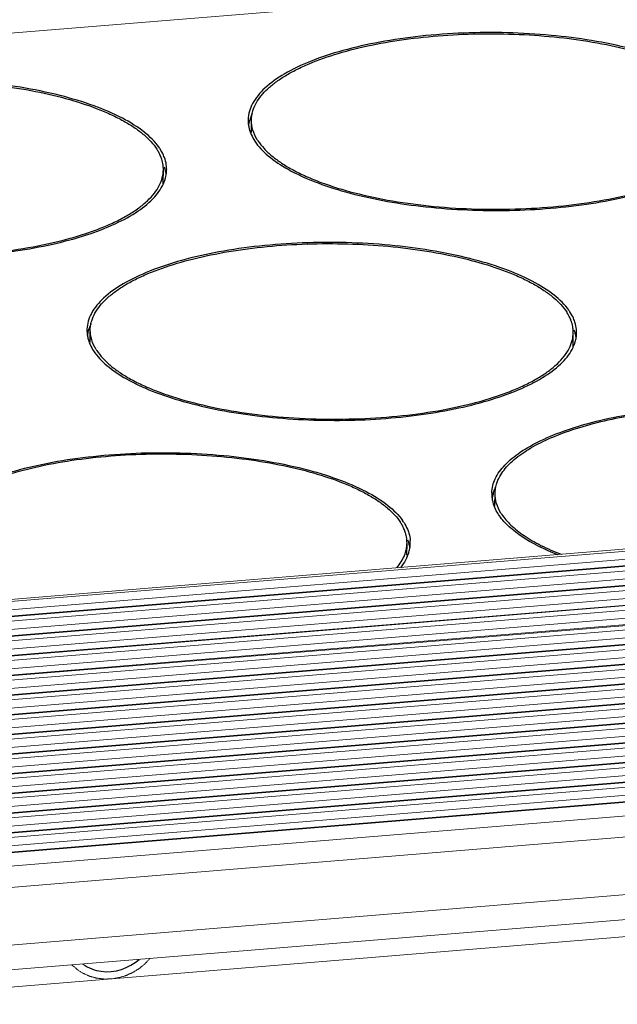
# Model space of a CAD drawing. Header units: millimetres. Extents: x 24895 to 26296, y -11704 to -10713.
# Tile 12 of 47: x 25807 to 25823, y -11367 to -11340. Entities that reach past the tile are written whole.
import ezdxf

# ---------------------------------------------------------------- set-up
doc = ezdxf.new("R2010")
doc.units = ezdxf.units.MM
doc.header["$LTSCALE"] = 50
doc.layers.get('0').update_dxf_attribs({"lineweight": 18})
doc.layers.add('02___PRT_ALL_AXES', color=7, linetype='Continuous')

msp = doc.modelspace()

# ---------------------------------------------------------------- linework, layer by layer
at = {"color": 7, "linetype": 'Continuous'}
for p, q in [((26180.962, -11309.673), (25782.941, -11342.302)), ((26201.594, -11323.471), (25789.028, -11357.292)), ((25789.066, -11357.35), (26201.631, -11323.529)), ((25789.118, -11357.569), (26201.684, -11323.748)), ((26201.889, -11323.925), (25789.324, -11357.745)), ((26201.868, -11323.908), (25789.422, -11357.719)), ((25789.399, -11357.861), (26201.964, -11324.04)), ((25789.452, -11358.08), (26202.017, -11324.259)), ((26202.223, -11324.435), (25789.657, -11358.256)), ((26202.201, -11324.419), (25789.755, -11358.23)), ((25789.732, -11358.371), (26202.298, -11324.55)), ((25789.785, -11358.591), (26202.35, -11324.77)), ((26202.556, -11324.946), (25789.991, -11358.767)), ((26202.534, -11324.929), (25790.088, -11358.741)), ((25790.066, -11358.882), (26202.631, -11325.061)), ((25790.118, -11359.101), (26202.683, -11325.281)), ((26202.889, -11325.457), (25790.324, -11359.278)), ((26202.867, -11325.44), (25790.422, -11359.251)), ((25790.399, -11359.393), (26202.964, -11325.572)), ((25790.529, -11359.606), (26203.016, -11325.791)), ((26203.222, -11325.967), (25790.657, -11359.788)), ((25790.732, -11359.903), (26203.297, -11326.082)), ((26203.2, -11325.951), (25790.755, -11359.762)), ((25790.862, -11360.116), (26203.35, -11326.302)), ((26203.555, -11326.478), (25790.99, -11360.299)), ((25791.065, -11360.414), (26203.63, -11326.593)), ((26203.534, -11326.462), (25791.088, -11360.273)), ((25791.196, -11360.627), (26203.683, -11326.813)), ((26203.889, -11326.989), (25791.323, -11360.81)), ((25791.398, -11360.925), (26203.964, -11327.104)), ((26203.867, -11326.972), (25791.421, -11360.783)), ((25791.529, -11361.138), (26204.016, -11327.323)), ((26204.222, -11327.499), (25791.657, -11361.32)), ((25791.732, -11361.435), (26204.297, -11327.614)), ((26204.2, -11327.483), (25791.755, -11361.294)), ((25791.862, -11361.649), (26204.349, -11327.834)), ((26204.555, -11328.01), (25791.99, -11361.831)), ((25792.065, -11361.946), (26204.63, -11328.125)), ((26204.533, -11327.994), (25792.088, -11361.805)), ((25792.195, -11362.159), (26204.683, -11328.345)), ((26204.888, -11328.521), (25792.323, -11362.342)), ((26204.866, -11328.504), (25792.421, -11362.315)), ((25792.398, -11362.457), (26204.963, -11328.636)), ((25792.529, -11362.67), (26205.016, -11328.855)), ((26205.221, -11329.031), (25792.656, -11362.852)), ((26205.2, -11329.015), (25792.754, -11362.826)), ((25792.731, -11362.967), (26205.297, -11329.147)), ((25792.862, -11363.181), (26205.349, -11329.366)), ((26205.555, -11329.542), (25792.989, -11363.363)), ((26205.533, -11329.526), (25793.087, -11363.337)), ((25793.065, -11363.478), (26205.63, -11329.657)), ((25793.195, -11363.691), (26205.682, -11329.877)), ((26205.866, -11330.036), (25793.301, -11363.857)), ((26205.888, -11330.053), (25793.323, -11363.874)), ((25793.55, -11364.222), (26206.115, -11330.401)), ((25793.908, -11364.771), (26206.25, -11330.968)), ((25794.888, -11366.272), (26206.392, -11332.538)), ((25795.306, -11366.914), (26206.307, -11333.221)), ((25795.599, -11367.363), (26204.899, -11333.81))]:
    msp.add_line(p, q, dxfattribs=at)
at = {"color": 2, "linetype": 'Continuous'}
for points in [[(25810.565, -11365.663), (25810.548, -11365.681), (25810.521, -11365.709), (25810.486, -11365.746), (25810.464, -11365.77), (25810.447, -11365.788), (25810.436, -11365.8), (25810.428, -11365.808), (25810.423, -11365.813), (25810.418, -11365.816), (25810.412, -11365.822), (25810.397, -11365.834), (25810.375, -11365.852), (25810.345, -11365.876), (25810.315, -11365.9), (25810.292, -11365.919), (25810.277, -11365.931), (25810.271, -11365.936), (25810.266, -11365.94), (25810.261, -11365.944), (25810.251, -11365.95), (25810.237, -11365.958), (25810.214, -11365.972), (25810.186, -11365.989), (25810.158, -11366.006), (25810.136, -11366.02), (25810.119, -11366.031), (25810.105, -11366.039), (25810.095, -11366.045), (25810.089, -11366.049), (25810.085, -11366.051), (25810.081, -11366.053), (25810.075, -11366.056), (25810.064, -11366.06), (25810.05, -11366.067), (25810.032, -11366.075), (25810.009, -11366.085), (25809.979, -11366.098), (25809.95, -11366.111), (25809.927, -11366.122), (25809.912, -11366.128), (25809.902, -11366.133), (25809.896, -11366.135), (25809.89, -11366.137), (25809.882, -11366.139), (25809.863, -11366.145), (25809.835, -11366.153), (25809.797, -11366.164), (25809.76, -11366.175), (25809.731, -11366.183), (25809.712, -11366.189), (25809.705, -11366.191), (25809.698, -11366.193), (25809.692, -11366.194), (25809.681, -11366.196), (25809.665, -11366.198), (25809.64, -11366.202), (25809.608, -11366.207), (25809.558, -11366.215), (25809.52, -11366.22), (25809.495, -11366.224)], [(25809.495, -11366.224), (25809.47, -11366.225), (25809.432, -11366.225), (25809.382, -11366.226), (25809.351, -11366.226), (25809.326, -11366.227), (25809.31, -11366.227), (25809.3, -11366.227), (25809.293, -11366.227), (25809.287, -11366.226), (25809.28, -11366.225), (25809.261, -11366.223), (25809.234, -11366.219), (25809.197, -11366.214), (25809.16, -11366.21), (25809.133, -11366.206), (25809.115, -11366.204), (25809.107, -11366.203), (25809.101, -11366.202), (25809.095, -11366.201), (25809.084, -11366.198), (25809.069, -11366.194), (25809.045, -11366.187), (25809.015, -11366.179), (25808.986, -11366.17), (25808.962, -11366.164), (25808.944, -11366.159), (25808.929, -11366.155), (25808.918, -11366.152), (25808.912, -11366.15), (25808.908, -11366.149), (25808.904, -11366.147), (25808.898, -11366.144), (25808.889, -11366.14), (25808.875, -11366.134), (25808.858, -11366.127), (25808.837, -11366.117), (25808.809, -11366.105), (25808.782, -11366.092), (25808.76, -11366.083), (25808.746, -11366.076), (25808.737, -11366.072), (25808.731, -11366.07), (25808.726, -11366.066), (25808.72, -11366.062), (25808.705, -11366.052), (25808.682, -11366.037), (25808.651, -11366.018), (25808.621, -11365.998), (25808.598, -11365.983), (25808.583, -11365.973), (25808.576, -11365.969), (25808.571, -11365.966), (25808.567, -11365.962), (25808.559, -11365.955), (25808.548, -11365.945), (25808.53, -11365.929), (25808.508, -11365.909), (25808.473, -11365.878), (25808.446, -11365.854), (25808.429, -11365.838)]]:
    msp.add_open_spline(points, degree=3, knots=[0, 0, 0, 0, 0.0625, 0.09375, 0.125, 0.140625, 0.15625, 0.164062, 0.167969, 0.171875, 0.179688, 0.1875, 0.21875, 0.25, 0.28125, 0.3125, 0.320312, 0.328125, 0.332031, 0.335938, 0.34375, 0.359375, 0.375, 0.40625, 0.4375, 0.453125, 0.46875, 0.484375, 0.492188, 0.496094, 0.5, 0.503906, 0.507812, 0.515625, 0.53125, 0.546875, 0.5625, 0.59375, 0.625, 0.640625, 0.65625, 0.664062, 0.667969, 0.671875, 0.679688, 0.6875, 0.71875, 0.75, 0.78125, 0.8125, 0.820312, 0.828125, 0.832031, 0.835938, 0.84375, 0.859375, 0.875, 0.90625, 0.9375, 1, 1, 1, 1], dxfattribs=at)
at = {"layer": '02___PRT_ALL_AXES', "color": 7, "linetype": 'Continuous'}
for p, q in [((25813.335, -11343.067), (25813.337, -11342.732)), ((25810.927, -11344.416), (25810.929, -11344.08)), ((25808.927, -11348.808), (25808.929, -11348.473)), ((25822.139, -11348.877), (25822.141, -11348.541)), ((25819.999, -11353.281), (25820.001, -11352.945)), ((25817.591, -11354.629), (25817.593, -11354.294))]:
    msp.add_line(p, q, dxfattribs=at)
for centre, radius, start, end in [((25814.13, -11342.736), 0.883, 178.3207, 179.7263), ((25814.131, -11342.736), 0.884, 179.7287, 183.8061), ((25814.147, -11342.734), 0.9, 183.8206, 189.0389), ((25814.186, -11343.012), 0.941, 163.6201, 171.6151), ((25814.233, -11343.025), 0.99, 162.3529, 163.6651), ((25814.191, -11342.727), 0.945, 189.0628, 195.3277), ((25814.248, -11342.712), 1.004, 195.3126, 199.0309), ((25814.286, -11342.699), 1.044, 199.0182, 200.5531), ((25814.647, -11342.554), 1.351, 211.705, 213.1278), ((25809.672, -11344.224), 1.287, 28.6776, 33.1871), ((25809.638, -11344.295), 1.432, 33.1334, 35.1147), ((25809.922, -11344.106), 1.01, 17.9254, 19.7633), ((25810.054, -11344.076), 0.875, 359.7076, 4.2131), ((25809.991, -11344.377), 1.031, 17.049, 20.859), ((25810.03, -11344.365), 0.989, 15.2991, 17.0329), ((25810.073, -11344.353), 0.945, 9.0628, 15.3277), ((25810.125, -11344.076), 0.894, 351.6597, 358.3023), ((25810.135, -11344.076), 0.884, 359.7287, 3.8061), ((25810.136, -11344.076), 0.883, 358.3198, 359.7263), ((25810.053, -11344.411), 0.874, 356.2387, 359.7005), ((25810.005, -11344.047), 1.017, 338.6003, 343.6344), ((25810.078, -11344.068), 0.941, 343.6201, 351.6151), ((25820.884, -11348.685), 1.287, 28.6776, 33.1871), ((25820.85, -11348.756), 1.432, 33.1334, 35.1147), ((25809.722, -11348.477), 0.883, 178.3207, 179.7263), ((25821.134, -11348.567), 1.01, 17.9254, 19.7633), ((25809.723, -11348.477), 0.884, 179.7287, 183.8061), ((25809.739, -11348.476), 0.9, 183.8206, 189.0389), ((25809.778, -11348.754), 0.941, 163.6201, 171.6151), ((25809.783, -11348.468), 0.945, 189.0628, 195.3277), ((25809.84, -11348.453), 1.004, 195.3126, 199.0309), ((25809.825, -11348.766), 0.99, 162.3529, 163.6651), ((25821.266, -11348.537), 0.875, 359.7076, 4.2131), ((25821.203, -11348.838), 1.031, 17.049, 20.859), ((25821.242, -11348.825), 0.989, 15.2991, 17.0329), ((25821.29, -11348.529), 0.941, 343.6201, 351.6151), ((25821.285, -11348.814), 0.945, 9.0628, 15.3277), ((25821.337, -11348.537), 0.894, 351.6597, 358.3023), ((25821.347, -11348.537), 0.884, 359.7287, 3.8061), ((25821.348, -11348.537), 0.883, 358.3198, 359.7263), ((25809.878, -11348.44), 1.044, 199.0182, 200.5531), ((25821.145, -11348.479), 1.095, 334.7327, 338.6068), ((25821.265, -11348.872), 0.874, 356.2387, 359.7005), ((25821.217, -11348.508), 1.017, 338.6003, 343.6344), ((25810.24, -11348.296), 1.351, 211.705, 213.1278), ((25820.794, -11352.949), 0.883, 178.3207, 179.7263), ((25820.795, -11352.949), 0.884, 179.7287, 183.8061), ((25820.811, -11352.948), 0.9, 183.8206, 189.0389), ((25820.85, -11353.226), 0.941, 163.6201, 171.6151), ((25820.897, -11353.239), 0.99, 162.3529, 163.6651), ((25820.855, -11352.941), 0.945, 189.0628, 195.3277), ((25820.912, -11352.925), 1.004, 195.3126, 199.0309), ((25820.95, -11352.913), 1.044, 199.0182, 200.5531), ((25821.312, -11352.768), 1.351, 211.705, 213.1278), ((25816.336, -11354.438), 1.287, 28.6776, 33.1871), ((25816.302, -11354.509), 1.432, 33.1334, 35.1147), ((25816.586, -11354.32), 1.01, 17.9254, 19.7633), ((25816.718, -11354.29), 0.875, 359.7076, 4.2131), ((25816.655, -11354.591), 1.031, 17.049, 20.859), ((25816.694, -11354.578), 0.989, 15.2991, 17.0329), ((25816.737, -11354.567), 0.945, 9.0628, 15.3277), ((25816.789, -11354.289), 0.894, 351.6597, 358.3023), ((25816.799, -11354.29), 0.884, 359.7287, 3.8061), ((25816.8, -11354.29), 0.883, 358.3198, 359.7263), ((25816.6, -11354.234), 1.091, 335.112, 338.6113), ((25816.669, -11354.261), 1.017, 338.6003, 343.6344), ((25816.742, -11354.282), 0.941, 343.6201, 351.6151)]:
    msp.add_arc(centre, radius, start, end, dxfattribs=at)
for points, knots in [([(25826.429, -11342.191), (25826.319, -11342.033), (25826.005, -11341.729), (25825.396, -11341.356), (25824.618, -11341.026), (25823.327, -11340.642), (25821.48, -11340.354), (25819.544, -11340.304), (25817.98, -11340.416), (25816.876, -11340.574), (25815.868, -11340.8), (25814.99, -11341.087), (25814.266, -11341.425), (25813.717, -11341.808), (25813.352, -11342.231), (25813.252, -11342.559), (25813.247, -11342.71)], [0, 0, 0, 0, 0.039993, 0.089203, 0.147831, 0.21504, 0.368754, 0.534561, 0.616306, 0.69421, 0.766195, 0.830498, 0.885835, 0.931671, 0.968749, 1, 1, 1, 1]), ([(25813.466, -11342.265), (25813.546, -11342.12), (25813.72, -11341.915), (25814.004, -11341.681), (25814.271, -11341.504), (25814.578, -11341.336), (25815.055, -11341.118), (25815.738, -11340.88), (25816.649, -11340.656), (25817.654, -11340.491), (25818.722, -11340.389), (25819.826, -11340.353), (25820.932, -11340.385), (25822.011, -11340.483), (25823.031, -11340.644), (25823.964, -11340.865), (25824.669, -11341.099), (25825.166, -11341.315), (25825.49, -11341.481), (25825.774, -11341.657), (25826.081, -11341.89), (25826.274, -11342.093), (25826.369, -11342.239)], [0, 0, 0, 0, 0.036003, 0.05695, 0.080032, 0.10529, 0.132701, 0.193632, 0.261842, 0.335892, 0.414065, 0.494462, 0.575093, 0.653959, 0.729134, 0.798848, 0.861587, 0.889981, 0.916251, 0.940348, 0.96228, 1, 1, 1, 1]), ([(25810.809, -11343.471), (25810.698, -11343.314), (25810.385, -11343.01), (25809.776, -11342.637), (25808.998, -11342.307), (25807.707, -11341.922), (25805.86, -11341.634), (25803.924, -11341.585), (25802.36, -11341.697), (25801.256, -11341.854), (25800.248, -11342.08), (25799.37, -11342.367), (25798.646, -11342.706), (25798.097, -11343.089), (25797.732, -11343.512), (25797.632, -11343.84), (25797.627, -11343.99)], [0, 0, 0, 0, 0.039993, 0.089203, 0.147831, 0.21504, 0.368754, 0.534561, 0.616306, 0.69421, 0.766195, 0.830498, 0.885835, 0.931671, 0.968749, 1, 1, 1, 1]), ([(25797.846, -11343.545), (25797.926, -11343.4), (25798.099, -11343.196), (25798.384, -11342.961), (25798.651, -11342.784), (25798.958, -11342.616), (25799.435, -11342.398), (25800.118, -11342.161), (25801.029, -11341.937), (25802.034, -11341.772), (25803.102, -11341.669), (25804.206, -11341.634), (25805.312, -11341.665), (25806.391, -11341.763), (25807.411, -11341.925), (25808.344, -11342.145), (25809.049, -11342.379), (25809.546, -11342.595), (25809.87, -11342.762), (25810.153, -11342.938), (25810.461, -11343.171), (25810.654, -11343.374), (25810.749, -11343.519)], [0, 0, 0, 0, 0.036003, 0.05695, 0.080032, 0.10529, 0.132701, 0.193632, 0.261842, 0.335892, 0.414065, 0.494462, 0.575093, 0.653959, 0.729134, 0.798848, 0.861587, 0.889981, 0.916251, 0.940348, 0.96228, 1, 1, 1, 1]), ([(25813.357, -11342.548), (25813.362, -11342.524), (25813.388, -11342.426), (25813.429, -11342.332), (25813.466, -11342.265)], [0, 0, 0, 0, 0.242133, 1, 1, 1, 1]), ([(25813.36, -11342.556), (25813.353, -11342.57), (25813.326, -11342.625), (25813.303, -11342.682), (25813.29, -11342.725)], [0, 0, 0, 0, 0.255838, 1, 1, 1, 1]), ([(25813.498, -11343.264), (25813.447, -11343.182), (25813.366, -11343.01), (25813.336, -11342.822), (25813.337, -11342.732)], [0, 0, 0, 0, 0.51844, 1, 1, 1, 1]), ([(25813.337, -11342.732), (25813.337, -11342.716), (25813.339, -11342.655), (25813.347, -11342.593), (25813.357, -11342.548)], [0, 0, 0, 0, 0.248676, 1, 1, 1, 1]), ([(25813.516, -11343.293), (25813.565, -11343.367), (25813.683, -11343.515), (25813.903, -11343.719), (25814.171, -11343.915), (25814.486, -11344.101), (25814.846, -11344.276), (25815.4, -11344.5), (25816.185, -11344.739), (25817.217, -11344.955), (25818.339, -11345.101), (25819.512, -11345.173), (25820.699, -11345.167), (25821.862, -11345.085), (25822.962, -11344.929), (25823.82, -11344.737), (25824.445, -11344.547), (25824.864, -11344.394), (25825.243, -11344.228), (25825.578, -11344.05), (25825.868, -11343.861), (25826.11, -11343.663), (25826.302, -11343.457), (25826.442, -11343.243), (25826.528, -11343.023), (25826.548, -11342.873), (25826.549, -11342.8)], [0, 0, 0, 0, 0.018662, 0.039448, 0.06256, 0.088083, 0.116008, 0.146261, 0.213173, 0.287377, 0.366958, 0.449726, 0.533334, 0.615398, 0.693607, 0.765835, 0.799139, 0.830307, 0.859194, 0.885702, 0.909794, 0.931512, 0.951006, 0.968572, 0.984682, 1, 1, 1, 1]), ([(25813.309, -11343.065), (25813.316, -11343.085), (25813.349, -11343.167), (25813.392, -11343.244), (25813.429, -11343.3)], [0, 0, 0, 0, 0.241755, 1, 1, 1, 1]), ([(25813.429, -11343.3), (25813.527, -11343.451), (25813.81, -11343.745), (25814.368, -11344.11), (25815.085, -11344.436), (25816.287, -11344.825), (25818.028, -11345.137), (25820.241, -11345.244), (25822.105, -11345.11), (25823.502, -11344.857), (25824.417, -11344.612), (25825.203, -11344.315), (25825.837, -11343.972), (25826.305, -11343.592), (25826.513, -11343.288), (25826.572, -11343.138)], [0, 0, 0, 0, 0.038196, 0.084944, 0.140602, 0.204567, 0.351998, 0.513562, 0.672794, 0.746475, 0.813759, 0.873222, 0.923943, 0.965796, 1, 1, 1, 1]), ([(25810.873, -11343.764), (25810.868, -11343.751), (25810.847, -11343.697), (25810.822, -11343.645), (25810.801, -11343.606)], [0, 0, 0, 0, 0.244634, 1, 1, 1, 1]), ([(25810.958, -11343.748), (25810.95, -11343.728), (25810.917, -11343.646), (25810.874, -11343.568), (25810.837, -11343.512)], [0, 0, 0, 0, 0.241712, 1, 1, 1, 1]), ([(25810.926, -11344.011), (25810.925, -11343.993), (25810.917, -11343.92), (25810.9, -11343.848), (25810.883, -11343.795)], [0, 0, 0, 0, 0.246657, 1, 1, 1, 1]), ([(25811.017, -11344.018), (25811.015, -11343.995), (25811.006, -11343.903), (25810.982, -11343.813), (25810.958, -11343.748)], [0, 0, 0, 0, 0.245626, 1, 1, 1, 1]), ([(25797.896, -11344.573), (25797.945, -11344.648), (25798.063, -11344.796), (25798.283, -11344.999), (25798.551, -11345.195), (25798.866, -11345.381), (25799.226, -11345.556), (25799.78, -11345.781), (25800.565, -11346.02), (25801.597, -11346.235), (25802.719, -11346.382), (25803.892, -11346.453), (25805.079, -11346.448), (25806.242, -11346.366), (25807.342, -11346.21), (25808.2, -11346.018), (25808.825, -11345.828), (25809.244, -11345.675), (25809.623, -11345.509), (25809.958, -11345.33), (25810.248, -11345.142), (25810.49, -11344.943), (25810.682, -11344.737), (25810.822, -11344.524), (25810.908, -11344.304), (25810.928, -11344.153), (25810.929, -11344.08)], [0, 0, 0, 0, 0.018662, 0.039448, 0.06256, 0.088083, 0.116008, 0.146261, 0.213173, 0.287377, 0.366958, 0.449726, 0.533334, 0.615398, 0.693607, 0.765835, 0.799139, 0.830307, 0.859194, 0.885702, 0.909794, 0.931512, 0.951006, 0.968572, 0.984682, 1, 1, 1, 1]), ([(25797.809, -11344.58), (25797.907, -11344.731), (25798.19, -11345.025), (25798.748, -11345.39), (25799.465, -11345.717), (25800.667, -11346.106), (25802.408, -11346.417), (25804.621, -11346.525), (25806.485, -11346.39), (25807.882, -11346.138), (25808.797, -11345.893), (25809.583, -11345.595), (25810.217, -11345.252), (25810.685, -11344.872), (25810.893, -11344.568), (25810.952, -11344.418)], [0, 0, 0, 0, 0.038196, 0.084944, 0.140602, 0.204567, 0.351998, 0.513562, 0.672794, 0.746475, 0.813759, 0.873222, 0.923943, 0.965796, 1, 1, 1, 1]), ([(25822.021, -11347.932), (25821.911, -11347.775), (25821.598, -11347.471), (25820.988, -11347.098), (25820.21, -11346.768), (25818.919, -11346.383), (25817.072, -11346.095), (25815.136, -11346.046), (25813.572, -11346.158), (25812.468, -11346.315), (25811.461, -11346.541), (25810.582, -11346.828), (25809.858, -11347.167), (25809.309, -11347.549), (25808.944, -11347.973), (25808.844, -11348.301), (25808.839, -11348.451)], [0, 0, 0, 0, 0.039993, 0.089203, 0.147831, 0.21504, 0.368754, 0.534561, 0.616306, 0.69421, 0.766195, 0.830498, 0.885835, 0.931671, 0.968749, 1, 1, 1, 1]), ([(25809.058, -11348.006), (25809.138, -11347.861), (25809.312, -11347.657), (25809.597, -11347.422), (25809.863, -11347.245), (25810.17, -11347.077), (25810.647, -11346.859), (25811.331, -11346.622), (25812.242, -11346.398), (25813.246, -11346.232), (25814.314, -11346.13), (25815.418, -11346.095), (25816.524, -11346.126), (25817.603, -11346.224), (25818.623, -11346.386), (25819.556, -11346.606), (25820.262, -11346.84), (25820.759, -11347.056), (25821.082, -11347.223), (25821.366, -11347.399), (25821.673, -11347.632), (25821.867, -11347.835), (25821.962, -11347.98)], [0, 0, 0, 0, 0.036003, 0.05695, 0.080032, 0.10529, 0.132701, 0.193632, 0.261842, 0.335892, 0.414065, 0.494462, 0.575093, 0.653959, 0.729134, 0.798848, 0.861587, 0.889981, 0.916251, 0.940348, 0.96228, 1, 1, 1, 1]), ([(25808.949, -11348.289), (25808.955, -11348.265), (25808.98, -11348.167), (25809.021, -11348.074), (25809.058, -11348.006)], [0, 0, 0, 0, 0.242133, 1, 1, 1, 1]), ([(25822.085, -11348.225), (25822.08, -11348.212), (25822.06, -11348.158), (25822.035, -11348.105), (25822.014, -11348.067)], [0, 0, 0, 0, 0.244634, 1, 1, 1, 1]), ([(25822.17, -11348.209), (25822.162, -11348.189), (25822.129, -11348.107), (25822.086, -11348.029), (25822.049, -11347.973)], [0, 0, 0, 0, 0.241712, 1, 1, 1, 1]), ([(25808.952, -11348.297), (25808.945, -11348.311), (25808.918, -11348.366), (25808.896, -11348.423), (25808.882, -11348.466)], [0, 0, 0, 0, 0.255838, 1, 1, 1, 1]), ([(25808.929, -11348.473), (25808.929, -11348.458), (25808.931, -11348.396), (25808.94, -11348.335), (25808.949, -11348.289)], [0, 0, 0, 0, 0.248676, 1, 1, 1, 1]), ([(25822.138, -11348.472), (25822.137, -11348.454), (25822.129, -11348.381), (25822.113, -11348.309), (25822.096, -11348.256)], [0, 0, 0, 0, 0.246657, 1, 1, 1, 1]), ([(25822.229, -11348.478), (25822.227, -11348.456), (25822.218, -11348.364), (25822.194, -11348.274), (25822.17, -11348.209)], [0, 0, 0, 0, 0.245626, 1, 1, 1, 1]), ([(25809.09, -11349.006), (25809.039, -11348.923), (25808.958, -11348.752), (25808.929, -11348.563), (25808.929, -11348.473)], [0, 0, 0, 0, 0.51844, 1, 1, 1, 1]), ([(25809.108, -11349.034), (25809.157, -11349.109), (25809.275, -11349.257), (25809.495, -11349.46), (25809.763, -11349.656), (25810.079, -11349.842), (25810.438, -11350.017), (25810.992, -11350.242), (25811.777, -11350.481), (25812.81, -11350.696), (25813.931, -11350.843), (25815.104, -11350.914), (25816.291, -11350.909), (25817.454, -11350.827), (25818.554, -11350.671), (25819.412, -11350.479), (25820.037, -11350.289), (25820.456, -11350.136), (25820.835, -11349.97), (25821.171, -11349.791), (25821.46, -11349.603), (25821.702, -11349.404), (25821.894, -11349.198), (25822.034, -11348.984), (25822.12, -11348.765), (25822.14, -11348.614), (25822.141, -11348.541)], [0, 0, 0, 0, 0.018662, 0.039448, 0.06256, 0.088083, 0.116008, 0.146261, 0.213173, 0.287377, 0.366958, 0.449726, 0.533334, 0.615398, 0.693607, 0.765835, 0.799139, 0.830307, 0.859194, 0.885702, 0.909794, 0.931512, 0.951006, 0.968572, 0.984682, 1, 1, 1, 1]), ([(25808.901, -11348.807), (25808.908, -11348.827), (25808.941, -11348.908), (25808.984, -11348.985), (25809.021, -11349.041)], [0, 0, 0, 0, 0.241755, 1, 1, 1, 1]), ([(25809.021, -11349.041), (25809.118, -11349.19), (25809.397, -11349.481), (25809.946, -11349.843), (25810.652, -11350.168), (25811.836, -11350.556), (25813.553, -11350.869), (25815.742, -11350.986), (25817.592, -11350.863), (25818.984, -11350.622), (25819.904, -11350.386), (25820.699, -11350.098), (25821.348, -11349.764), (25821.837, -11349.393), (25822.065, -11349.096), (25822.135, -11348.947)], [0, 0, 0, 0, 0.037962, 0.084336, 0.139489, 0.202852, 0.348987, 0.509516, 0.668425, 0.742317, 0.81009, 0.87031, 0.922006, 0.964921, 1, 1, 1, 1]), ([(25819.911, -11352.924), (25819.915, -11352.792), (25819.991, -11352.509), (25820.275, -11352.13), (25820.708, -11351.781), (25821.282, -11351.464), (25821.985, -11351.184), (25822.803, -11350.947), (25823.714, -11350.761), (25825.046, -11350.581), (25826.776, -11350.508), (25828.8, -11350.649), (25830.379, -11350.954), (25831.471, -11351.314), (25831.945, -11351.528), (25832.158, -11351.643)], [0, 0, 0, 0, 0.029878, 0.064263, 0.105702, 0.155136, 0.212494, 0.277077, 0.347781, 0.423222, 0.581848, 0.739426, 0.882489, 0.944989, 1, 1, 1, 1]), ([(25820.13, -11352.479), (25820.199, -11352.354), (25820.342, -11352.176), (25820.576, -11351.968), (25820.876, -11351.749), (25821.332, -11351.496), (25821.971, -11351.236), (25822.708, -11351.013), (25823.529, -11350.831), (25824.417, -11350.695), (25825.351, -11350.608), (25826.313, -11350.571), (25827.281, -11350.585), (25828.234, -11350.651), (25829.152, -11350.766), (25830.016, -11350.928), (25830.806, -11351.134), (25831.507, -11351.378), (25831.931, -11351.576), (25832.123, -11351.683)], [0, 0, 0, 0, 0.033926, 0.053277, 0.07437, 0.121936, 0.176602, 0.237812, 0.304684, 0.376107, 0.450808, 0.527408, 0.604468, 0.680537, 0.754191, 0.824084, 0.888998, 0.947895, 1, 1, 1, 1]), ([(25804.291, -11354.204), (25804.296, -11354.054), (25804.396, -11353.726), (25804.761, -11353.302), (25805.31, -11352.92), (25806.034, -11352.581), (25806.913, -11352.294), (25807.92, -11352.068), (25809.025, -11351.911), (25810.588, -11351.798), (25812.524, -11351.848), (25814.371, -11352.136), (25815.662, -11352.521), (25816.44, -11352.85), (25817.05, -11353.224), (25817.363, -11353.528), (25817.473, -11353.685)], [0, 0, 0, 0, 0.031251, 0.068329, 0.114165, 0.169502, 0.233805, 0.30579, 0.383694, 0.465439, 0.631246, 0.78496, 0.852169, 0.910797, 0.960007, 1, 1, 1, 1]), ([(25804.51, -11353.759), (25804.59, -11353.614), (25804.764, -11353.41), (25805.049, -11353.175), (25805.315, -11352.998), (25805.622, -11352.83), (25806.099, -11352.612), (25806.783, -11352.375), (25807.694, -11352.151), (25808.698, -11351.985), (25809.767, -11351.883), (25810.87, -11351.847), (25811.977, -11351.879), (25813.055, -11351.977), (25814.075, -11352.138), (25815.008, -11352.359), (25815.714, -11352.593), (25816.211, -11352.809), (25816.534, -11352.976), (25816.818, -11353.151), (25817.125, -11353.385), (25817.319, -11353.587), (25817.414, -11353.733)], [0, 0, 0, 0, 0.036003, 0.05695, 0.080032, 0.10529, 0.132701, 0.193632, 0.261842, 0.335892, 0.414065, 0.494462, 0.575093, 0.653959, 0.729134, 0.798848, 0.861587, 0.889981, 0.916251, 0.940348, 0.96228, 1, 1, 1, 1]), ([(25820.021, -11352.762), (25820.027, -11352.738), (25820.052, -11352.64), (25820.093, -11352.546), (25820.13, -11352.479)], [0, 0, 0, 0, 0.242133, 1, 1, 1, 1]), ([(25819.954, -11352.939), (25819.958, -11352.925), (25819.978, -11352.867), (25820.003, -11352.811), (25820.024, -11352.77)], [0, 0, 0, 0, 0.244765, 1, 1, 1, 1]), ([(25820.001, -11352.945), (25820.001, -11352.93), (25820.003, -11352.868), (25820.012, -11352.807), (25820.021, -11352.762)], [0, 0, 0, 0, 0.248676, 1, 1, 1, 1]), ([(25820.162, -11353.478), (25820.111, -11353.395), (25820.03, -11353.224), (25820.001, -11353.036), (25820.001, -11352.945)], [0, 0, 0, 0, 0.51844, 1, 1, 1, 1]), ([(25820.093, -11353.514), (25820.08, -11353.494), (25820.034, -11353.42), (25819.996, -11353.34), (25819.973, -11353.279)], [0, 0, 0, 0, 0.259205, 1, 1, 1, 1]), ([(25821.715, -11354.62), (25821.364, -11354.481), (25820.879, -11354.25), (25820.354, -11353.841), (25820.165, -11353.624), (25820.093, -11353.514)], [0, 0, 0, 0, 0.5694, 0.801264, 1, 1, 1, 1]), ([(25820.18, -11353.506), (25820.252, -11353.616), (25820.442, -11353.833), (25820.809, -11354.118), (25821.271, -11354.383), (25821.619, -11354.534), (25821.806, -11354.607)], [0, 0, 0, 0, 0.198197, 0.429646, 0.697013, 1, 1, 1, 1]), ([(25817.537, -11353.978), (25817.532, -11353.965), (25817.512, -11353.911), (25817.487, -11353.858), (25817.466, -11353.82)], [0, 0, 0, 0, 0.244634, 1, 1, 1, 1]), ([(25817.501, -11353.726), (25817.514, -11353.745), (25817.56, -11353.82), (25817.599, -11353.901), (25817.622, -11353.962)], [0, 0, 0, 0, 0.259263, 1, 1, 1, 1]), ([(25817.591, -11354.225), (25817.589, -11354.207), (25817.582, -11354.134), (25817.565, -11354.062), (25817.548, -11354.009)], [0, 0, 0, 0, 0.246657, 1, 1, 1, 1]), ([(25817.622, -11353.962), (25817.63, -11353.984), (25817.659, -11354.071), (25817.676, -11354.163), (25817.681, -11354.231)], [0, 0, 0, 0, 0.256131, 1, 1, 1, 1]), ([(25817.317, -11354.975), (25817.36, -11354.923), (25817.438, -11354.815), (25817.526, -11354.644), (25817.58, -11354.47), (25817.593, -11354.352), (25817.593, -11354.294)], [0, 0, 0, 0, 0.274207, 0.528389, 0.76804, 1, 1, 1, 1]), ([(25817.59, -11354.693), (25817.579, -11354.717), (25817.529, -11354.815), (25817.466, -11354.907), (25817.414, -11354.972)], [0, 0, 0, 0, 0.238741, 1, 1, 1, 1])]:
    msp.add_open_spline(points, degree=3, knots=knots, dxfattribs=at)
for points in [[(25809.231, -11366.016), (25809.588, -11366.065), (25809.993, -11365.931), (25810.264, -11365.692)], [(25808.729, -11365.817), (25808.875, -11365.923), (25809.053, -11365.992), (25809.231, -11366.016)]]:
    msp.add_open_spline(points, degree=3, dxfattribs=at)

doc.saveas('drawing.dxf')
